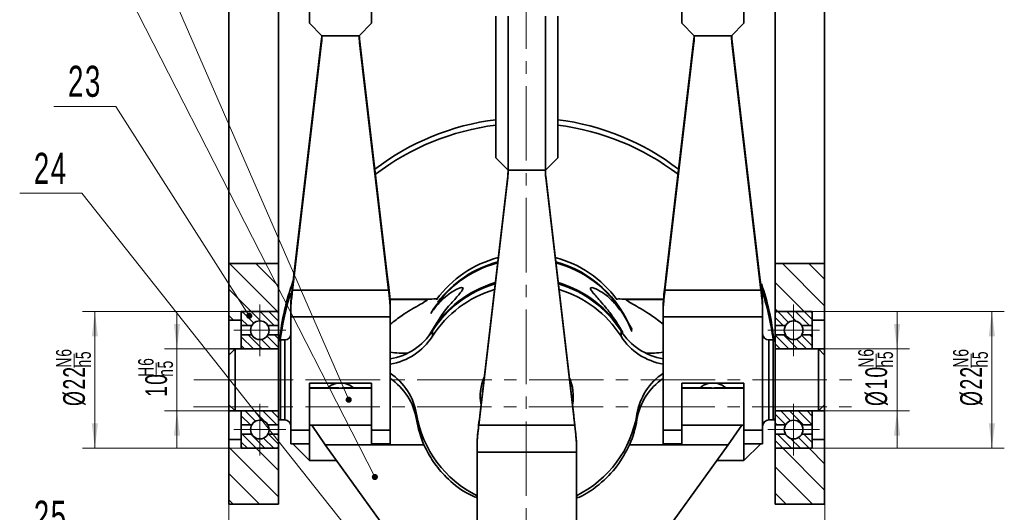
# Model space of a CAD drawing. Header units: millimetres. Extents: x -594 to 641, y -420 to 420.
# Tile 7 of 43: x -212 to -54, y -248 to -168. Entities that reach past the tile are written whole.
import ezdxf

# ---------------------------------------------------------------- set-up
doc = ezdxf.new("R2010")
doc.units = ezdxf.units.MM
doc.linetypes.add('点画线', pattern=[18, 12, -2, 2, -2])
doc.layers.get('0').update_dxf_attribs({"lineweight": 35})
for name, color, linetype, lineweight in [('中心线层', 1, '点画线', 18), ('剖面线层', 4, 'Continuous', 18), ('尺寸线层', 3, 'Continuous', 18), ('粗实线层', 7, 'Continuous', 35), ('细实线层', 7, 'Continuous', 18)]:
    doc.layers.add(name, color=color, linetype=linetype, lineweight=lineweight)
doc.styles.add('标准', font='txt', dxfattribs={"width": 0.667})
doc.dimstyles.new('GB_尺寸', dxfattribs={"dimtxt": 3.5, "dimasz": 4, "dimexe": 2, "dimexo": 0, "dimtad": 1, "dimdsep": 46, "dimtxsty": '标准', "dimblk": '_CAXARROW', "dimcen": 0, "dimdle": 6, "dimazin": 2, "dimtfac": 0.707107, "dimtdec": 3, "dimtmove": 2, "dimatfit": 3, "dimfxl": 0, "dimfrac": 2, "dimtolj": 1, "dimtzin": 0, "dimarcsym": 0})
pattern_1 = [(135, (0, 0), (-2.12132, -2.12132), [])]
pattern_2 = [(135, (0, 0), (-0.7071068, -0.7071068), [])]

# ---------------------------------------------------------------- blocks, each defined once
blk = doc.blocks.new('*X6')
at = {"layer": '尺寸线层', "color": 0}
blk.add_line((-190.2, -225.95), (-190.2, -223.73), dxfattribs=at)
at = {"layer": '尺寸线层', "color": 0, "char_height": 3.5, "attachment_point": 1, "rotation": 90, "line_spacing_factor": 1.15057, "style": '标准'}
for s, insert, width in [('\\T1.1;{\\H0.707107x;H6}', (-193.09, -225.94), 8.873), ('\\T1.1;{\\H0.707107x;n5}', (-189.96, -225.95), 8.873), ('\\T1.1;10', (-191.95, -229.17), 21.7745)]:
    blk.add_mtext(s, dxfattribs=dict(at, insert=insert, width=width))
blk = doc.blocks.new('*X5')
at = {"layer": '尺寸线层', "linetype": 'Continuous'}
for points in [[(-186.84, -221.45), (-187.34, -217.45), (-186.34, -217.45)], [(-186.84, -231.45), (-187.34, -235.45), (-186.34, -235.45)]]:
    blk.add_hatch(color=0, dxfattribs=at).paths.add_polyline_path(points, flags=0)
at = {"layer": '尺寸线层', "color": 0, "linetype": 'Continuous'}
for p, q in [((-186.84, -237.45), (-186.84, -215.45)), ((-176.48, -221.45), (-188.84, -221.45)), ((-176.48, -231.45), (-188.84, -231.45))]:
    blk.add_line(p, q, dxfattribs=at)
at = {"layer": '尺寸线层', "color": 0}
blk.add_blockref('*X6', (0, 0), dxfattribs=at)
blk = doc.blocks.new('_CAXARROW')
blk.add_hatch(color=0).paths.add_polyline_path([(0, 0), (-1, 0.125), (-1, -0.125)], flags=0)
blk = doc.blocks.new('*X8')
at = {"layer": '尺寸线层', "color": 0}
blk.add_line((-203.43, -224.46), (-203.43, -222.24), dxfattribs=at)
at = {"layer": '尺寸线层', "color": 0, "char_height": 3.5, "attachment_point": 1, "rotation": 90, "line_spacing_factor": 1.15057, "style": '标准'}
for s, insert, width in [('\\T1.1;{\\H0.707107x;N6}', (-206.32, -224.46), 8.873), ('\\T1.1;%%C22', (-205.18, -230.67), 33.7272), ('\\T1.1;{\\H0.707107x;h5}', (-203.19, -224.45), 8.873)]:
    blk.add_mtext(s, dxfattribs=dict(at, insert=insert, width=width))
blk = doc.blocks.new('*X7')
at = {"layer": '尺寸线层', "linetype": 'Continuous'}
for points in [[(-200.07, -215.45), (-200.57, -219.45), (-199.57, -219.45)], [(-200.07, -237.45), (-200.57, -233.45), (-199.57, -233.45)]]:
    blk.add_hatch(color=0, dxfattribs=at).paths.add_polyline_path(points, flags=0)
at = {"layer": '尺寸线层', "color": 0, "linetype": 'Continuous'}
for p, q in [((-173.48, -215.45), (-202.07, -215.45)), ((-200.07, -237.45), (-200.07, -215.45)), ((-173.48, -237.45), (-202.07, -237.45))]:
    blk.add_line(p, q, dxfattribs=at)
at = {"layer": '尺寸线层', "color": 0}
blk.add_blockref('*X8', (0, 0), dxfattribs=at)
blk = doc.blocks.new('*X10')
at = {"layer": '尺寸线层', "color": 0}
blk.add_line((-74.18, -224.46), (-74.18, -222.24), dxfattribs=at)
at = {"layer": '尺寸线层', "color": 0, "char_height": 3.5, "attachment_point": 1, "rotation": 90, "line_spacing_factor": 1.15057, "style": '标准'}
for s, insert, width in [('\\T1.1;{\\H0.707107x;N6}', (-77.07, -224.46), 8.873), ('\\T1.1;%%C10', (-75.93, -230.67), 33.7272), ('\\T1.1;{\\H0.707107x;h5}', (-73.95, -224.45), 8.873)]:
    blk.add_mtext(s, dxfattribs=dict(at, insert=insert, width=width))
blk = doc.blocks.new('*X9')
at = {"layer": '尺寸线层', "linetype": 'Continuous'}
for points in [[(-70.82, -221.45), (-71.32, -217.45), (-70.32, -217.45)], [(-70.82, -231.45), (-71.32, -235.45), (-70.32, -235.45)]]:
    blk.add_hatch(color=0, dxfattribs=at).paths.add_polyline_path(points, flags=0)
at = {"layer": '尺寸线层', "color": 0, "linetype": 'Continuous'}
for p, q in [((-70.82, -237.45), (-70.82, -215.45)), ((-84.48, -221.45), (-68.82, -221.45)), ((-84.48, -231.45), (-68.82, -231.45))]:
    blk.add_line(p, q, dxfattribs=at)
at = {"layer": '尺寸线层', "color": 0}
blk.add_blockref('*X10', (0, 0), dxfattribs=at)
blk = doc.blocks.new('*X12')
at = {"layer": '尺寸线层', "color": 0}
blk.add_line((-58.9, -224.46), (-58.9, -222.24), dxfattribs=at)
at = {"layer": '尺寸线层', "color": 0, "char_height": 3.5, "attachment_point": 1, "rotation": 90, "line_spacing_factor": 1.15057, "style": '标准'}
for s, insert, width in [('\\T1.1;{\\H0.707107x;N6}', (-61.79, -224.46), 8.873), ('\\T1.1;%%C22', (-60.65, -230.67), 33.7272), ('\\T1.1;{\\H0.707107x;h5}', (-58.67, -224.45), 8.873)]:
    blk.add_mtext(s, dxfattribs=dict(at, insert=insert, width=width))
blk = doc.blocks.new('*X11')
at = {"layer": '尺寸线层', "linetype": 'Continuous'}
for points in [[(-55.54, -215.45), (-55.04, -219.45), (-56.04, -219.45)], [(-55.54, -237.45), (-55.04, -233.45), (-56.04, -233.45)]]:
    blk.add_hatch(color=0, dxfattribs=at).paths.add_polyline_path(points, flags=0)
at = {"layer": '尺寸线层', "color": 0, "linetype": 'Continuous'}
for p, q in [((-84.48, -215.45), (-53.54, -215.45)), ((-55.54, -215.45), (-55.54, -237.45)), ((-84.48, -237.45), (-53.54, -237.45))]:
    blk.add_line(p, q, dxfattribs=at)
at = {"layer": '尺寸线层', "color": 0}
blk.add_blockref('*X12', (0, 0), dxfattribs=at)
blk = doc.blocks.new('*X35')
at = {"layer": '尺寸线层', "linetype": 'Continuous'}
for points in [[(-178.48, -327.38), (-174.48, -326.88), (-174.48, -327.88)], [(-82.48, -327.38), (-86.48, -326.88), (-86.48, -327.88)]]:
    blk.add_hatch(color=0, dxfattribs=at).paths.add_polyline_path(points, flags=0)
at = {"layer": '尺寸线层', "color": 0, "linetype": 'Continuous'}
for p, q in [((-178.48, -246.45), (-178.48, -329.38)), ((-82.48, -246.45), (-82.48, -329.38)), ((-178.48, -327.38), (-82.48, -327.38))]:
    blk.add_line(p, q, dxfattribs=at)
at = {"layer": '尺寸线层', "color": 0, "insert": (-130.48, -325.02), "char_height": 3.5, "width": 7, "attachment_point": 5, "line_spacing_factor": 1.15057, "style": '标准'}
blk.add_mtext('\\T1.1;96', dxfattribs=at)
blk = doc.blocks.new('*X56')
at = {"layer": '细实线层', "lineweight": 18}
h = blk.add_hatch(color=0, dxfattribs=at)
edge = h.paths.add_edge_path(flags=0)
edge.add_arc((0, 0), 0.5, 0, 360)
at = {"layer": '细实线层', "color": 0}
for p, q in [((-37.51, 86.09), (-47.51, 86.09)), ((0, 0), (-37.51, 86.09))]:
    blk.add_line(p, q, dxfattribs=at)
at = {"layer": '细实线层', "color": 0, "lineweight": 18, "insert": (-42.51, 87.59), "char_height": 5, "width": 17, "attachment_point": 8, "line_spacing_factor": 1.15057, "style": '标准'}
blk.add_mtext('\\T1.1;21', dxfattribs=at)
blk = doc.blocks.new('*X57')
at = {"layer": '细实线层', "lineweight": 18}
h = blk.add_hatch(color=0, dxfattribs=at)
edge = h.paths.add_edge_path(flags=0)
edge.add_arc((0, 0), 0.5, 0, 360)
at = {"layer": '细实线层', "color": 0}
for p, q in [((-41.72, 81.64), (-51.72, 81.64)), ((0, 0), (-41.72, 81.64))]:
    blk.add_line(p, q, dxfattribs=at)
at = {"layer": '细实线层', "color": 0, "lineweight": 18, "insert": (-46.72, 83.14), "char_height": 5, "width": 17, "attachment_point": 8, "line_spacing_factor": 1.15057, "style": '标准'}
blk.add_mtext('\\T1.1;22', dxfattribs=at)
blk = doc.blocks.new('*X60')
at = {"layer": '细实线层', "lineweight": 18}
h = blk.add_hatch(color=0, dxfattribs=at)
edge = h.paths.add_edge_path(flags=0)
edge.add_arc((0, 0), 0.5, 0, 360)
at = {"layer": '细实线层', "color": 0}
for p, q in [((-21.48, 33.71), (-31.48, 33.71)), ((0, 0), (-21.48, 33.71))]:
    blk.add_line(p, q, dxfattribs=at)
at = {"layer": '细实线层', "color": 0, "lineweight": 18, "insert": (-26.48, 35.21), "char_height": 5, "width": 17, "attachment_point": 8, "line_spacing_factor": 1.15057, "style": '标准'}
blk.add_mtext('\\T1.1;23', dxfattribs=at)
blk = doc.blocks.new('*X61')
at = {"layer": '细实线层', "lineweight": 18}
h = blk.add_hatch(color=0, dxfattribs=at)
edge = h.paths.add_edge_path(flags=0)
edge.add_arc((0, 0), 0.5, 0, 360)
at = {"layer": '细实线层', "color": 0}
for p, q in [((-57.37, 72.28), (-67.37, 72.28)), ((0, 0), (-57.37, 72.28))]:
    blk.add_line(p, q, dxfattribs=at)
at = {"layer": '细实线层', "color": 0, "lineweight": 18, "insert": (-62.37, 73.78), "char_height": 5, "width": 17, "attachment_point": 8, "line_spacing_factor": 1.15057, "style": '标准'}
blk.add_mtext('\\T1.1;24', dxfattribs=at)
blk = doc.blocks.new('*X62')
at = {"layer": '细实线层', "lineweight": 18}
h = blk.add_hatch(color=0, dxfattribs=at)
edge = h.paths.add_edge_path(flags=0)
edge.add_arc((0, 0), 0.5, 0, 360)
at = {"layer": '细实线层', "color": 0}
for p, q in [((-28, 11.39), (-38, 11.39)), ((0, 0), (-28, 11.39))]:
    blk.add_line(p, q, dxfattribs=at)
at = {"layer": '细实线层', "color": 0, "lineweight": 18, "insert": (-33, 12.89), "char_height": 5, "width": 17, "attachment_point": 8, "line_spacing_factor": 1.15057, "style": '标准'}
blk.add_mtext('\\T1.1;25', dxfattribs=at)

msp = doc.modelspace()

# ---------------------------------------------------------------- hatches: boundary and pattern name
at = {"layer": '剖面线层'}
h = msp.add_hatch(dxfattribs=at)
h.set_pattern_fill('无图案', color=256, scale=3, angle=135, style=0, pattern_type=0)
h.set_pattern_definition(pattern_1)
edge = h.paths.add_edge_path(flags=0)
edge.add_line((-178.485, -216.827), (-178.485, -207.721))
edge.add_line((-178.485, -207.721), (-170.485, -207.721))
edge.add_line((-170.485, -207.721), (-170.485, -215.453))
edge.add_line((-170.485, -215.453), (-170.785, -215.453))
edge.add_line((-170.785, -215.453), (-171.485, -215.453))
edge.add_line((-171.485, -215.453), (-173.485, -215.453))
edge.add_line((-173.485, -215.453), (-176.185, -215.453))
edge.add_arc((-176.185, -215.753), 0.3, 90, 180)
edge.add_line((-176.485, -215.753), (-176.485, -216.827))
edge.add_line((-176.485, -216.827), (-178.485, -216.827))
h.paths.add_polyline_path([(-178.485, -246.453), (-178.485, -236.079), (-176.485, -236.079), (-176.485, -237.153), (-176.485, -237.453), (-176.185, -237.453), (-170.785, -237.453), (-170.485, -237.453), (-170.485, -246.453)], flags=0)
h = msp.add_hatch(dxfattribs=at)
h.set_pattern_fill('无图案', color=256, scale=3, angle=135, style=0, pattern_type=0)
h.set_pattern_definition(pattern_1)
h.paths.add_polyline_path([(-90.485, -215.453), (-90.485, -207.721), (-82.485, -207.721), (-82.485, -216.827), (-84.485, -216.827), (-84.485, -215.753), (-84.485, -215.453), (-84.785, -215.453), (-87.485, -215.453), (-89.485, -215.453), (-90.185, -215.453)], flags=0)
edge = h.paths.add_edge_path(flags=0)
edge.add_line((-90.485, -246.453), (-90.485, -237.453))
edge.add_line((-90.485, -237.453), (-90.185, -237.453))
edge.add_line((-90.185, -237.453), (-84.785, -237.453))
edge.add_arc((-84.785, -237.153), 0.3, 270, 360)
edge.add_line((-84.485, -237.153), (-84.485, -236.079))
edge.add_line((-84.485, -236.079), (-82.485, -236.079))
edge.add_line((-82.485, -236.079), (-82.485, -246.453))
edge.add_line((-82.485, -246.453), (-90.485, -246.453))
h = msp.add_hatch(dxfattribs=at)
h.set_pattern_fill('无图案', color=256, angle=135, style=0, pattern_type=0)
h.set_pattern_definition(pattern_2)
edge = h.paths.add_edge_path(flags=0)
edge.add_line((-176.485, -217.703), (-176.485, -215.753))
edge.add_arc((-176.185, -215.753), 0.3, 90, 180, ccw=False)
edge.add_line((-176.185, -215.453), (-173.485, -215.453))
edge.add_line((-173.485, -215.453), (-173.485, -216.953))
edge.add_arc((-173.485, -218.453), 1.5, 90, 150)
edge.add_line((-174.784, -217.703), (-176.484, -217.703))
edge = h.paths.add_edge_path(flags=0)
edge.add_line((-173.485, -216.953), (-173.485, -215.453))
edge.add_line((-173.485, -215.453), (-170.785, -215.453))
edge.add_arc((-170.785, -215.753), 0.3, 0, 90, ccw=False)
edge.add_line((-170.485, -215.753), (-170.485, -217.703))
edge.add_line((-170.485, -217.703), (-172.186, -217.703))
edge.add_arc((-173.485, -218.453), 1.5, 30, 90)
edge = h.paths.add_edge_path(flags=0)
edge.add_line((-176.485, -221.453), (-176.485, -219.203))
edge.add_line((-176.485, -219.203), (-174.784, -219.203))
edge.add_arc((-173.485, -218.453), 1.5, 210, 270)
edge.add_line((-173.485, -219.953), (-173.485, -221.453))
edge.add_line((-173.485, -221.453), (-176.485, -221.453))
edge = h.paths.add_edge_path(flags=0)
edge.add_line((-173.485, -221.453), (-173.485, -219.953))
edge.add_arc((-173.485, -218.453), 1.5, 270, 330)
edge.add_line((-172.186, -219.203), (-170.485, -219.203))
edge.add_line((-170.485, -219.203), (-170.485, -221.453))
edge.add_line((-170.485, -221.453), (-173.485, -221.453))
edge = h.paths.add_edge_path(flags=0)
edge.add_line((-176.485, -233.703), (-176.485, -231.453))
edge.add_line((-176.485, -231.453), (-173.485, -231.453))
edge.add_line((-173.485, -231.453), (-173.485, -232.953))
edge.add_arc((-173.485, -234.453), 1.5, 90, 150)
edge.add_line((-174.784, -233.703), (-176.484, -233.703))
edge = h.paths.add_edge_path(flags=0)
edge.add_line((-173.485, -232.953), (-173.485, -231.453))
edge.add_line((-173.485, -231.453), (-170.485, -231.453))
edge.add_line((-170.485, -231.453), (-170.485, -233.703))
edge.add_line((-170.485, -233.703), (-172.186, -233.703))
edge.add_arc((-173.485, -234.453), 1.5, 30, 90)
edge = h.paths.add_edge_path(flags=0)
edge.add_line((-176.485, -237.153), (-176.485, -235.203))
edge.add_line((-176.485, -235.203), (-174.784, -235.203))
edge.add_arc((-173.485, -234.453), 1.5, 210, 270)
edge.add_line((-173.485, -235.953), (-173.485, -237.453))
edge.add_line((-173.485, -237.453), (-176.185, -237.453))
edge.add_arc((-176.185, -237.153), 0.3, 180, 270, ccw=False)
edge = h.paths.add_edge_path(flags=0)
edge.add_line((-173.485, -237.453), (-173.485, -235.953))
edge.add_arc((-173.485, -234.453), 1.5, 270, 330)
edge.add_line((-172.186, -235.203), (-170.485, -235.203))
edge.add_line((-170.485, -235.203), (-170.485, -237.153))
edge.add_arc((-170.785, -237.153), 0.3, 270, 360, ccw=False)
edge.add_line((-170.785, -237.453), (-173.485, -237.453))
h = msp.add_hatch(dxfattribs=at)
h.set_pattern_fill('无图案', color=256, angle=135, style=0, pattern_type=0)
h.set_pattern_definition(pattern_2)
edge = h.paths.add_edge_path(flags=0)
edge.add_line((-90.485, -217.703), (-90.485, -215.753))
edge.add_arc((-90.185, -215.753), 0.3, 90, 180, ccw=False)
edge.add_line((-90.185, -215.453), (-87.485, -215.453))
edge.add_line((-87.485, -215.453), (-87.485, -216.953))
edge.add_arc((-87.485, -218.453), 1.5, 90, 150)
edge.add_line((-88.784, -217.703), (-90.484, -217.703))
edge = h.paths.add_edge_path(flags=0)
edge.add_line((-87.485, -216.953), (-87.485, -215.453))
edge.add_line((-87.485, -215.453), (-84.785, -215.453))
edge.add_arc((-84.785, -215.753), 0.3, 0, 90, ccw=False)
edge.add_line((-84.485, -215.753), (-84.485, -217.703))
edge.add_line((-84.485, -217.703), (-86.186, -217.703))
edge.add_arc((-87.485, -218.453), 1.5, 30, 90)
edge = h.paths.add_edge_path(flags=0)
edge.add_line((-90.485, -221.453), (-90.485, -219.203))
edge.add_line((-90.485, -219.203), (-88.784, -219.203))
edge.add_arc((-87.485, -218.453), 1.5, 210, 270)
edge.add_line((-87.485, -219.953), (-87.485, -221.453))
edge.add_line((-87.485, -221.453), (-90.485, -221.453))
edge = h.paths.add_edge_path(flags=0)
edge.add_line((-87.485, -221.453), (-87.485, -219.953))
edge.add_arc((-87.485, -218.453), 1.5, 270, 330)
edge.add_line((-86.186, -219.203), (-84.485, -219.203))
edge.add_line((-84.485, -219.203), (-84.485, -221.453))
edge.add_line((-84.485, -221.453), (-87.485, -221.453))
edge = h.paths.add_edge_path(flags=0)
edge.add_line((-90.485, -233.703), (-90.485, -231.453))
edge.add_line((-90.485, -231.453), (-87.485, -231.453))
edge.add_line((-87.485, -231.453), (-87.485, -232.953))
edge.add_arc((-87.485, -234.453), 1.5, 90, 150)
edge.add_line((-88.784, -233.703), (-90.484, -233.703))
edge = h.paths.add_edge_path(flags=0)
edge.add_line((-87.485, -232.953), (-87.485, -231.453))
edge.add_line((-87.485, -231.453), (-84.485, -231.453))
edge.add_line((-84.485, -231.453), (-84.485, -233.703))
edge.add_line((-84.485, -233.703), (-86.186, -233.703))
edge.add_arc((-87.485, -234.453), 1.5, 30, 90)
edge = h.paths.add_edge_path(flags=0)
edge.add_line((-90.485, -237.153), (-90.485, -235.203))
edge.add_line((-90.485, -235.203), (-88.784, -235.203))
edge.add_arc((-87.485, -234.453), 1.5, 210, 270)
edge.add_line((-87.485, -235.953), (-87.485, -237.453))
edge.add_line((-87.485, -237.453), (-90.185, -237.453))
edge.add_arc((-90.185, -237.153), 0.3, 180, 270, ccw=False)
edge = h.paths.add_edge_path(flags=0)
edge.add_line((-87.485, -237.453), (-87.485, -235.953))
edge.add_arc((-87.485, -234.453), 1.5, 270, 330)
edge.add_line((-86.186, -235.203), (-84.485, -235.203))
edge.add_line((-84.485, -235.203), (-84.485, -237.153))
edge.add_arc((-84.785, -237.153), 0.3, 270, 360, ccw=False)
edge.add_line((-84.785, -237.453), (-87.485, -237.453))

# ---------------------------------------------------------------- linework, layer by layer
at = {"layer": '中心线层'}
for p, q in [((-130.587, -335.133), (-130.587, -33.445)), ((-173.485, -222.622), (-173.485, -214.283)), ((-87.485, -222.622), (-87.485, -214.283)), ((-177.654, -218.453), (-169.315, -218.453)), ((-91.654, -218.453), (-83.315, -218.453)), ((-184.117, -226.453), (-77.938, -226.453)), ((-179.948, -226.453), (-168.52, -226.453)), ((-93.948, -226.453), (-82.52, -226.453)), ((-184.154, -230.776), (-77.019, -230.776)), ((-173.485, -230.283), (-173.485, -238.622)), ((-87.485, -230.283), (-87.485, -238.622)), ((-177.654, -234.453), (-169.315, -234.453)), ((-91.654, -234.453), (-83.315, -234.453))]:
    msp.add_line(p, q, dxfattribs=at)
at = {"layer": '粗实线层'}
for p, q in [((-165.485, -169.013), (-165.485, -146.229)), ((-155.485, -146.229), (-155.485, -169.013)), ((-105.485, -169.013), (-105.485, -146.229)), ((-95.485, -146.229), (-95.485, -169.013)), ((-178.485, -207.721), (-178.485, -163.585)), ((-170.485, -163.585), (-170.485, -207.721)), ((-90.485, -207.721), (-90.485, -163.585)), ((-82.485, -207.721), (-82.485, -163.585)), ((-135.485, -190.684), (-135.485, -167.848)), ((-133.485, -192.684), (-133.485, -167.848)), ((-127.485, -167.848), (-127.485, -192.684)), ((-125.485, -167.848), (-125.485, -190.684)), ((-165.485, -169.013), (-163.485, -171.008)), ((-157.485, -171.008), (-155.485, -169.013)), ((-105.485, -169.013), (-103.485, -171.008)), ((-97.485, -171.008), (-95.485, -169.013)), ((-163.485, -171.008), (-157.485, -171.008)), ((-103.485, -171.008), (-97.485, -171.008)), ((-168.214, -211.974), (-163.552, -172.165)), ((-168.004, -209.529), (-163.552, -171.514)), ((-163.552, -172.165), (-163.552, -171.514)), ((-157.417, -171.514), (-157.417, -172.165)), ((-157.417, -171.514), (-152.965, -209.529)), ((-157.417, -172.165), (-152.755, -211.974)), ((-108.214, -211.974), (-103.552, -172.165)), ((-108.004, -209.529), (-103.552, -171.514)), ((-103.552, -172.165), (-103.552, -171.514)), ((-97.417, -171.514), (-97.417, -172.165)), ((-97.417, -171.514), (-92.965, -209.529)), ((-97.417, -172.165), (-92.755, -211.974)), ((-135.485, -190.684), (-133.485, -192.684)), ((-127.485, -192.684), (-125.485, -190.684)), ((-133.485, -192.684), (-127.485, -192.684)), ((-138.214, -233.744), (-133.552, -193.844)), ((-138.004, -231.755), (-133.552, -193.652)), ((-133.552, -193.844), (-133.552, -193.652)), ((-127.417, -193.652), (-127.417, -193.844)), ((-127.417, -193.652), (-122.965, -231.755)), ((-127.417, -193.844), (-122.755, -233.744)), ((-178.485, -246.453), (-178.485, -207.721)), ((-170.485, -207.721), (-178.485, -207.721)), ((-170.485, -207.721), (-170.485, -246.453)), ((-82.485, -207.721), (-90.485, -207.721)), ((-90.485, -246.453), (-90.485, -207.721)), ((-82.485, -246.453), (-82.485, -207.721)), ((-168.214, -211.974), (-152.755, -211.974)), ((-108.214, -211.974), (-92.755, -211.974)), ((-168.417, -213.011), (-168.485, -214.131)), ((-168.485, -214.835), (-168.417, -213.697)), ((-168.485, -214.835), (-168.485, -214.131)), ((-168.417, -213.011), (-168.417, -213.697)), ((-152.552, -213.697), (-152.552, -213.011)), ((-152.485, -214.131), (-152.552, -213.011)), ((-152.485, -214.835), (-152.552, -213.697)), ((-146.449, -213.453), (-152.526, -213.453)), ((-152.523, -213.501), (-146.453, -213.501)), ((-152.485, -214.131), (-152.485, -214.835)), ((-108.444, -213.453), (-114.521, -213.453)), ((-114.516, -213.501), (-108.447, -213.501)), ((-108.417, -213.011), (-108.485, -214.131)), ((-108.485, -214.835), (-108.417, -213.697)), ((-108.485, -214.835), (-108.485, -214.131)), ((-108.417, -213.011), (-108.417, -213.697)), ((-92.552, -213.697), (-92.552, -213.011)), ((-92.485, -214.131), (-92.552, -213.011)), ((-92.485, -214.835), (-92.552, -213.697)), ((-92.485, -214.131), (-92.485, -214.835)), ((-176.485, -216.827), (-176.485, -215.453)), ((-176.485, -215.453), (-170.485, -215.453)), ((-176.485, -215.753), (-176.485, -221.453)), ((-176.185, -215.453), (-170.785, -215.453)), ((-170.485, -237.153), (-170.485, -215.753)), ((-168.485, -216.288), (-168.485, -214.835)), ((-152.485, -214.835), (-152.485, -216.288)), ((-113.519, -218.324), (-115.016, -215.74)), ((-108.485, -216.288), (-108.485, -214.835)), ((-92.485, -214.835), (-92.485, -216.288)), ((-84.485, -215.453), (-90.485, -215.453)), ((-90.485, -215.753), (-90.485, -237.153)), ((-90.185, -215.453), (-84.785, -215.453)), ((-84.485, -215.753), (-84.485, -215.453)), ((-84.485, -221.453), (-84.485, -215.753)), ((-178.485, -216.827), (-176.485, -216.827)), ((-152.485, -216.288), (-168.485, -216.288)), ((-168.485, -216.288), (-168.485, -234.571)), ((-152.485, -216.288), (-152.485, -234.571)), ((-92.485, -216.288), (-108.485, -216.288)), ((-108.485, -216.288), (-108.485, -234.571)), ((-92.485, -216.288), (-92.485, -234.571)), ((-82.485, -216.827), (-84.485, -216.827)), ((-176.484, -217.703), (-174.774, -217.703)), ((-172.186, -217.703), (-170.485, -217.703)), ((-146.241, -219.332), (-145.953, -218.824)), ((-145.672, -218.572), (-145.672, -219.428)), ((-115.297, -219.428), (-115.297, -218.572)), ((-90.484, -217.703), (-88.774, -217.703)), ((-86.186, -217.703), (-84.485, -217.703)), ((-176.484, -219.203), (-174.784, -219.203)), ((-172.186, -219.203), (-170.485, -219.203)), ((-169.485, -220.003), (-170.185, -220.003)), ((-170.185, -220.003), (-170.185, -228.198)), ((-169.485, -232.903), (-169.485, -220.003)), ((-90.785, -220.003), (-91.485, -220.003)), ((-91.485, -220.003), (-91.485, -228.198)), ((-90.785, -232.903), (-90.785, -220.003)), ((-90.484, -219.203), (-88.784, -219.203)), ((-86.186, -219.203), (-84.485, -219.203)), ((-170.485, -221.453), (-178.485, -221.453)), ((-178.485, -221.453), (-178.485, -222.453)), ((-178.485, -221.453), (-177.485, -221.453)), ((-177.485, -221.453), (-178.485, -222.453)), ((-177.485, -221.453), (-177.485, -226.453)), ((-176.485, -221.453), (-170.485, -221.453)), ((-170.485, -226.453), (-170.485, -221.453)), ((-90.485, -221.453), (-82.485, -221.453)), ((-90.485, -221.453), (-82.485, -221.453)), ((-90.485, -221.453), (-84.485, -221.453)), ((-82.485, -221.453), (-83.485, -221.453)), ((-83.485, -221.453), (-82.485, -222.453)), ((-83.485, -221.453), (-83.485, -226.453)), ((-177.485, -231.453), (-177.485, -226.453)), ((-83.485, -231.453), (-83.485, -226.453)), ((-170.185, -228.198), (-170.185, -232.903)), ((-155.485, -226.981), (-165.485, -226.981)), ((-165.485, -226.981), (-165.485, -234.571)), ((-160.737, -227.751), (-165.485, -227.751)), ((-165.485, -227.762), (-160.485, -227.762)), ((-160.737, -227.782), (-160.485, -227.762)), ((-160.485, -227.762), (-160.237, -227.794)), ((-160.485, -227.762), (-155.485, -227.762)), ((-155.485, -227.751), (-160.237, -227.751)), ((-155.485, -234.571), (-155.485, -226.981)), ((-137.544, -227.817), (-137.597, -228.271)), ((-123.372, -228.271), (-123.425, -227.817)), ((-95.485, -226.981), (-105.485, -226.981)), ((-105.485, -226.981), (-105.485, -234.571)), ((-100.737, -227.751), (-105.485, -227.751)), ((-105.485, -227.762), (-100.485, -227.762)), ((-100.737, -227.782), (-100.485, -227.762)), ((-100.485, -227.762), (-100.237, -227.794)), ((-100.485, -227.762), (-95.485, -227.762)), ((-95.485, -227.751), (-100.237, -227.751)), ((-95.485, -234.571), (-95.485, -226.981)), ((-91.485, -228.198), (-91.485, -232.903)), ((-177.485, -231.453), (-178.485, -230.453)), ((-170.485, -231.453), (-178.485, -231.453)), ((-176.485, -231.453), (-170.485, -231.453)), ((-176.485, -231.453), (-176.485, -237.153)), ((-90.485, -231.453), (-82.485, -231.453)), ((-90.485, -231.453), (-84.485, -231.453)), ((-84.485, -237.153), (-84.485, -231.453)), ((-83.485, -231.453), (-82.485, -230.453)), ((-170.185, -232.903), (-169.485, -232.903)), ((-148.244, -231.979), (-148.244, -232.836)), ((-112.726, -232.836), (-112.726, -231.979)), ((-91.485, -232.903), (-90.785, -232.903)), ((-176.484, -233.703), (-174.784, -233.703)), ((-172.186, -233.703), (-170.485, -233.703)), ((-168.485, -236.751), (-168.485, -234.571)), ((-168.485, -234.571), (-165.485, -234.571)), ((-165.485, -233.751), (-155.485, -233.751)), ((-165.485, -236.751), (-165.485, -234.571)), ((-165.116, -233.751), (-162.949, -236.891)), ((-155.485, -234.571), (-152.485, -234.571)), ((-155.485, -234.571), (-155.485, -236.751)), ((-152.485, -236.751), (-152.485, -234.571)), ((-138.214, -233.744), (-122.755, -233.744)), ((-108.485, -236.751), (-108.485, -234.571)), ((-108.485, -234.571), (-105.485, -234.571)), ((-105.485, -233.751), (-95.485, -233.751)), ((-105.485, -236.751), (-105.485, -234.571)), ((-98.02, -236.891), (-95.853, -233.751)), ((-95.485, -234.571), (-92.485, -234.571)), ((-95.485, -234.571), (-95.485, -236.751)), ((-92.485, -236.751), (-92.485, -234.571)), ((-90.484, -233.703), (-88.784, -233.703)), ((-86.186, -233.703), (-84.485, -233.703)), ((-178.485, -236.079), (-176.485, -236.079)), ((-176.484, -235.203), (-174.774, -235.203)), ((-172.186, -235.203), (-170.485, -235.203)), ((-138.417, -235.276), (-138.485, -236.425)), ((-138.485, -236.633), (-138.417, -235.479)), ((-138.417, -235.276), (-138.417, -235.479)), ((-122.552, -235.479), (-122.552, -235.276)), ((-122.485, -236.425), (-122.552, -235.276)), ((-122.485, -236.633), (-122.552, -235.479)), ((-90.484, -235.203), (-88.774, -235.203)), ((-86.186, -235.203), (-84.485, -235.203)), ((-84.485, -236.079), (-84.485, -237.453)), ((-82.485, -236.079), (-84.485, -236.079)), ((-176.485, -237.153), (-176.485, -237.453)), ((-176.485, -237.453), (-170.485, -237.453)), ((-176.185, -237.453), (-170.785, -237.453)), ((-168.485, -236.751), (-165.485, -236.751)), ((-168.187, -236.751), (-165.485, -239.453)), ((-165.485, -236.751), (-165.485, -239.453)), ((-147.065, -236.891), (-162.949, -236.891)), ((-162.949, -236.891), (-145.19, -261.521)), ((-155.485, -236.751), (-152.485, -236.751)), ((-138.485, -236.633), (-138.485, -236.425)), ((-138.485, -238.119), (-138.485, -236.633)), ((-122.485, -236.425), (-122.485, -236.633)), ((-122.485, -236.633), (-122.485, -238.119)), ((-98.02, -236.891), (-115.779, -261.521)), ((-98.02, -236.891), (-113.904, -236.891)), ((-108.485, -236.751), (-105.485, -236.751)), ((-95.485, -236.751), (-92.485, -236.751)), ((-95.485, -239.453), (-92.782, -236.751)), ((-95.485, -239.453), (-95.485, -236.751)), ((-84.485, -237.453), (-90.485, -237.453)), ((-90.185, -237.453), (-84.785, -237.453)), ((-165.485, -239.453), (-161.102, -239.453)), ((-122.485, -238.119), (-138.485, -238.119)), ((-138.485, -238.119), (-138.485, -256.91)), ((-122.485, -238.119), (-122.485, -256.91)), ((-99.868, -239.453), (-95.485, -239.453)), ((-178.485, -246.453), (-170.485, -246.453)), ((-90.485, -246.453), (-82.485, -246.453))]:
    msp.add_line(p, q, dxfattribs=at)
for points in [[(-162.558, -227.751), (-161.985, -227.322), (-161.078, -226.981)], [(-159.892, -226.981), (-158.985, -227.322), (-158.412, -227.751)], [(-102.558, -227.751), (-101.985, -227.322), (-101.078, -226.981)], [(-99.892, -226.981), (-98.985, -227.322), (-98.412, -227.751)], [(-137.985, -228.866), (-137.974, -229.27), (-137.838, -230.335)], [(-123.131, -230.335), (-122.996, -229.27), (-122.985, -228.866)]]:
    msp.add_lwpolyline(points, dxfattribs=at)
for centre in [(-173.485, -218.453), (-87.485, -218.453), (-173.485, -234.453), (-87.485, -234.453)]:
    msp.add_circle(centre, 1.5, dxfattribs=at)
for centre, radius, start, end in [((-173.435, -170.356), 9.95, 353.32071, 356.36003), ((-173.435, -171.008), 9.95, 353.32067, 359.99996), ((-147.535, -171.008), 9.95, 180.00004, 186.67933), ((-147.534, -170.356), 9.95, 183.63997, 186.67929), ((-113.435, -170.356), 9.95, 353.32071, 356.36003), ((-113.435, -171.008), 9.95, 353.32067, 359.99996), ((-87.535, -171.008), 9.95, 180.00004, 186.67933), ((-87.534, -170.356), 9.95, 183.63997, 186.67929), ((-130.515, -224.372), 40.141, 97.11116, 127.50758), ((-130.508, -225.271), 40.16, 97.11808, 127.33009), ((-130.461, -224.389), 40.159, 52.49925, 82.88201), ((-130.454, -225.254), 40.142, 52.66313, 82.88869), ((-143.48, -192.492), 9.996, 353.33591, 358.9084), ((-143.48, -192.684), 9.996, 353.33591, 360), ((-117.489, -192.684), 9.996, 180, 186.66409), ((-117.489, -192.492), 9.996, 181.0916, 186.66409), ((-130.509, -224.976), 17.995, 105.04977, 149.11947), ((-130.506, -224.158), 18.003, 104.72693, 143.56475), ((-130.505, -224.844), 18.004, 104.99917, 142.67407), ((-130.464, -224.158), 18.003, 36.39736, 75.2731), ((-130.45, -224.819), 17.976, 20.03847, 75.02375), ((-130.46, -224.976), 17.995, 30.88053, 74.95023), ((-130.994, -223.956), 39.491, 160.23979, 174.28173), ((-130.51, -228.06), 17.994, 106.27994, 149.1203), ((-130.459, -228.06), 17.994, 30.8797, 73.72006), ((-129.974, -223.956), 39.49, 5.71813, 19.1599), ((-130.995, -224.838), 39.49, 161.76946, 172.96702), ((-130.51, -228.263), 17.994, 106.36025, 147.41491), ((-130.511, -229.119), 17.994, 106.70416, 147.41512), ((-130.457, -228.26), 17.992, 32.58169, 73.64314), ((-130.457, -229.117), 17.991, 32.58151, 73.29921), ((-129.977, -224.838), 39.492, 7.03318, 19.25301), ((-176.185, -215.753), 0.3, 90, 180), ((-170.785, -215.753), 0.3, 0, 90), ((-90.185, -215.753), 0.3, 90, 180), ((-84.785, -215.753), 0.3, 0, 90), ((-154.1, -213.183), 10.003, 279.29029, 327.40592), ((-106.87, -213.183), 10.003, 212.59408, 260.70971), ((-170.185, -220.303), 0.3, 90, 180), ((-169.485, -219.003), 1, 270, 360), ((-154.1, -214.04), 10.003, 279.29029, 327.40592), ((-106.87, -214.04), 10.003, 212.59408, 260.70971), ((-91.485, -219.003), 1, 180, 270), ((-90.785, -220.303), 0.3, 360, 90), ((-150.364, -210.085), 12.065, 259.87827, 273.52298), ((-110.605, -210.085), 12.065, 266.47702, 280.12173), ((-158.07, -233.616), 9.962, 9.45344, 55.89732), ((-158.07, -234.472), 9.962, 9.45344, 55.89732), ((-130.537, -229.054), 7.447, 155.84307, 190.82876), ((-130.432, -229.054), 7.447, 349.17124, 24.15693), ((-102.9, -233.616), 9.962, 124.10268, 170.54656), ((-102.9, -234.472), 9.962, 124.10268, 170.54656), ((-170.185, -232.603), 0.3, 180, 270), ((-169.485, -233.903), 1, 0, 90), ((-130.544, -229.028), 17.944, 189.46699, 243.73502), ((-130.601, -229.908), 17.884, 189.42335, 202.98263), ((-130.425, -229.028), 17.944, 296.26498, 350.53301), ((-130.368, -229.908), 17.884, 337.01737, 350.57665), ((-91.485, -233.903), 1, 90, 180), ((-90.785, -232.603), 0.3, 270, 0), ((-176.185, -237.153), 0.3, 180, 270), ((-170.785, -237.153), 0.3, 270, 360), ((-90.185, -237.153), 0.3, 180, 270), ((-84.785, -237.153), 0.3, 270, 360)]:
    msp.add_arc(centre, radius, start, end, dxfattribs=at)
for points, knots in [([(-168.004, -209.529), (-168.083, -210.202), (-168.224, -211.402), (-168.358, -212.519), (-168.417, -213.011)], [0, 0, 0, 0, 1.9637235, 3.505951, 3.505951, 3.505951, 3.505951]), ([(-152.552, -213.011), (-152.628, -212.382), (-152.762, -211.258), (-152.903, -210.057), (-152.965, -209.529)], [0, 0, 0, 0, 1.9629842, 3.505951, 3.505951, 3.505951, 3.505951]), ([(-108.004, -209.529), (-108.083, -210.202), (-108.224, -211.402), (-108.358, -212.519), (-108.417, -213.011)], [0, 0, 0, 0, 1.9637235, 3.505951, 3.505951, 3.505951, 3.505951]), ([(-92.552, -213.011), (-92.628, -212.382), (-92.762, -211.258), (-92.903, -210.057), (-92.965, -209.529)], [0, 0, 0, 0, 1.9629842, 3.505951, 3.505951, 3.505951, 3.505951]), ([(-168.417, -213.697), (-168.38, -213.379), (-168.312, -212.81), (-168.244, -212.229), (-168.214, -211.974)], [0, 0, 0, 0, 0.9716909, 1.7352356, 1.7352356, 1.7352356, 1.7352356]), ([(-152.755, -211.974), (-152.717, -212.299), (-152.649, -212.879), (-152.582, -213.447), (-152.552, -213.697)], [0, 0, 0, 0, 0.9717782, 1.7352356, 1.7352356, 1.7352356, 1.7352356]), ([(-145.953, -215.74), (-145.563, -215.21), (-144.77, -214.132), (-143.573, -213.021), (-142.264, -212.064), (-141.094, -211.527), (-140.587, -211.609), (-140.994, -212.231), (-141.727, -213.058), (-142.687, -214.141), (-143.964, -215.592), (-144.973, -217.251), (-145.383, -217.924)], [0, 0, 0, 0, 1.2511983, 2.5422944, 3.8054973, 5.7801982, 7.6172926, 9.4598975, 10.4289343, 11.4427404, 13.3522909, 14.6532394, 14.6532394, 14.6532394, 14.6532394]), ([(-115.016, -218.824), (-115.406, -218.153), (-116.199, -216.787), (-117.397, -215.197), (-118.705, -213.638), (-119.875, -212.379), (-120.382, -211.615), (-119.975, -211.54), (-119.242, -211.817), (-118.283, -212.353), (-116.82, -213.409), (-115.617, -214.963), (-115.016, -215.74)], [0, 0, 0, 0, 1.2886614, 2.6184151, 3.9194406, 5.9532675, 7.8453678, 9.7431435, 10.7411949, 11.7853562, 13.752082, 15.718496, 15.718496, 15.718496, 15.718496]), ([(-108.417, -213.697), (-108.38, -213.379), (-108.312, -212.81), (-108.244, -212.229), (-108.214, -211.974)], [0, 0, 0, 0, 0.9716909, 1.7352356, 1.7352356, 1.7352356, 1.7352356]), ([(-92.755, -211.974), (-92.717, -212.299), (-92.649, -212.879), (-92.582, -213.447), (-92.552, -213.697)], [0, 0, 0, 0, 0.9717782, 1.7352356, 1.7352356, 1.7352356, 1.7352356]), ([(-152.485, -217.501), (-151.844, -216.998), (-150.254, -215.749), (-148.202, -214.618), (-146.966, -213.913), (-146.521, -213.62), (-146.476, -213.54), (-146.453, -213.501)], [0, 0, 0, 0, 1.8153972, 4.5085137, 5.8766828, 6.5647498, 7.2566966, 7.2566966, 7.2566966, 7.2566966]), ([(-146.453, -213.501), (-146.46, -213.472), (-146.467, -213.441), (-146.582, -213.455), (-146.592, -213.456)], [0, 0, 0, 0, 0.14801335, 0.16144528, 0.16144528, 0.16144528, 0.16144528]), ([(-144.986, -213.532), (-144.982, -213.514), (-144.961, -213.423), (-145.156, -213.396), (-145.62, -213.417), (-146.143, -213.448), (-146.438, -213.451), (-146.579, -213.453)], [0, 0, 0, 0, 0.1569938, 0.7955892, 1.2829663, 1.4865097, 1.6746963, 1.6746963, 1.6746963, 1.6746963]), ([(-114.389, -213.453), (-114.53, -213.451), (-114.824, -213.448), (-115.345, -213.418), (-115.819, -213.396), (-116.004, -213.425), (-115.985, -213.515), (-115.981, -213.533)], [0, 0, 0, 0, 0.1884517, 0.3920475, 0.8775704, 1.5193213, 1.6726981, 1.6726981, 1.6726981, 1.6726981]), ([(-114.376, -213.456), (-114.385, -213.455), (-114.502, -213.44), (-114.509, -213.472), (-114.516, -213.501)], [0, 0, 0, 0, 0.01309916, 0.16345401, 0.16345401, 0.16345401, 0.16345401]), ([(-114.516, -213.501), (-114.494, -213.54), (-114.449, -213.618), (-114.011, -213.908), (-112.777, -214.613), (-110.721, -215.745), (-109.124, -216.999), (-108.485, -217.501)], [0, 0, 0, 0, 0.6836901, 1.3696627, 2.7303368, 5.4443242, 7.256813, 7.256813, 7.256813, 7.256813]), ([(-138.004, -231.755), (-138.083, -232.43), (-138.224, -233.637), (-138.358, -234.776), (-138.417, -235.276)], [0, 0, 0, 0, 1.9861805, 3.5460447, 3.5460447, 3.5460447, 3.5460447]), ([(-122.552, -235.276), (-122.628, -234.636), (-122.762, -233.491), (-122.903, -232.285), (-122.965, -231.755)], [0, 0, 0, 0, 1.9854327, 3.5460447, 3.5460447, 3.5460447, 3.5460447]), ([(-138.417, -235.479), (-138.38, -235.157), (-138.312, -234.583), (-138.244, -234), (-138.214, -233.744)], [0, 0, 0, 0, 0.9781369, 1.7467469, 1.7467469, 1.7467469, 1.7467469]), ([(-122.755, -233.744), (-122.717, -234.07), (-122.649, -234.653), (-122.582, -235.227), (-122.552, -235.479)], [0, 0, 0, 0, 0.9782248, 1.7467469, 1.7467469, 1.7467469, 1.7467469]), ([(-138.485, -245.46), (-139.07, -245.208), (-140.98, -244.386), (-143.363, -242.335), (-145.652, -239.682), (-146.595, -237.82), (-147.065, -236.891)], [0, 0, 0, 0, 1.8029216, 5.8849545, 9.158152, 12.4189325, 12.4189325, 12.4189325, 12.4189325]), ([(-113.904, -236.891), (-114.521, -238.07), (-115.755, -240.425), (-118.498, -243.132), (-120.809, -244.822), (-122.165, -245.386), (-122.485, -245.519)], [0, 0, 0, 0, 4.1496348, 8.2905306, 11.4612948, 12.4424369, 12.4424369, 12.4424369, 12.4424369])]:
    msp.add_open_spline(points, degree=3, knots=knots, dxfattribs=at)

# ---------------------------------------------------------------- block references
at = {"layer": '细实线层'}
for name, p in [('*X56', (-159.17, -229.65)), ('*X57', (-154.959, -242.091)), ('*X60', (-175.193, -216.133)), ('*X61', (-144.808, -268.653)), ('*X62', (-174.181, -263.867))]:
    msp.add_blockref(name, p, dxfattribs=at)

# ---------------------------------------------------------------- dimensions: what is measured, and where the dimension line sits
at = {"layer": '尺寸线层'}
for base, p1, p2, text, override, picture, middle in [((-200.068, -215.453), (-173.485, -237.453), (-173.485, -215.453), '\\A1;%%C22\\H0.707107x;\\SN6/h5;\\H1.41421x;', {"dimscale": 1, "dimpost": '%%C<>', "dimsah": 1, "dimtfac": 1, "dimtfill": 1, "dimtolj": 0, "dimtzin": 0}, '*X7', (-203.433, -226.453)), ((-70.819, -221.453), (-84.485, -231.453), (-84.485, -221.453), '\\A1;%%C10\\H0.707107x;\\SN6/h5;\\H1.41421x;', {"dimscale": 1, "dimpost": '%%C<>', "dimsah": 1, "dimtfac": 1, "dimtfill": 1, "dimtolj": 0, "dimtzin": 0}, '*X9', (-74.184, -226.453)), ((-55.539, -237.453), (-84.485, -215.453), (-84.485, -237.453), '\\A1;%%C22\\H0.707107x;\\SN6/h5;\\H1.41421x;', {"dimscale": 1, "dimpost": '%%C<>', "dimsah": 1, "dimtfac": 1, "dimtfill": 1, "dimtolj": 0, "dimtzin": 0}, '*X11', (-58.904, -226.453)), ((-186.838, -221.453), (-176.485, -231.453), (-176.485, -221.453), '\\A1;10\\H0.707107x;\\SH6/n5;\\H1.41421x;', {"dimscale": 1, "dimsah": 1, "dimtfac": 1, "dimtfill": 1, "dimtolj": 0, "dimtzin": 0}, '*X5', (-190.203, -226.453))]:
    dim = msp.add_linear_dim(base=base, p1=p1, p2=p2, angle=90, text=text, dimstyle='GB_尺寸', override=override, dxfattribs=at)
    dim.commit()
    dim.dimension.update_dxf_attribs({"geometry": picture, "text_midpoint": middle})
dim = msp.add_linear_dim(base=(-82.485, -327.376), p1=(-178.485, -246.453), p2=(-82.485, -246.453), dimstyle='GB_尺寸', override={"dimscale": 1, "dimsah": 1, "dimtfill": 1, "dimtzin": 0}, dxfattribs=at)
dim.commit()
dim.dimension.update_dxf_attribs({"geometry": '*X35', "text_midpoint": (-130.485, -325.02)})

doc.saveas('drawing.dxf')
